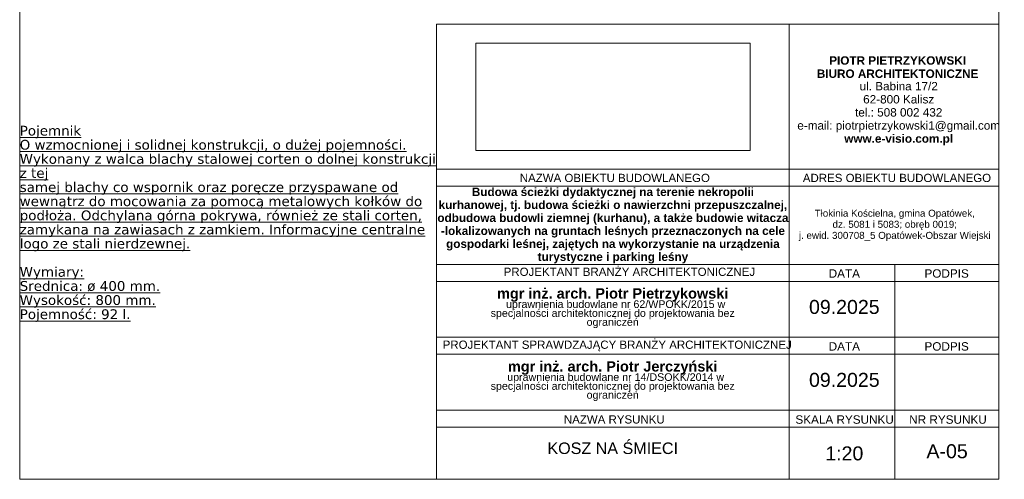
# Paper-space layout 'A-05 KOSZ NA ŚMIECI ' of a CAD drawing. Header units: millimetres. Extents: x 30 to 206, y -119 to 292.
# Tile 2 of 3: x 30 to 206, y 5 to 88. Entities that reach past the tile are written whole.
import ezdxf
from ezdxf.xclip import XClip

# ---------------------------------------------------------------- set-up
doc = ezdxf.new("R2010")
doc.units = ezdxf.units.MM
doc.header["$MEASUREMENT"] = 0
doc.header["$XCLIPFRAME"] = 0
doc.linetypes.add('Wipeout_Contour', pattern=[1000, 0, -1000])
for name, color, linetype, lineweight in [('0_Nr_pióra__1', 7, 'Continuous', 13), ('Annotation - Text_Nr_pióra__1', 7, 'Continuous', 13), ('logo_1_0_Nr_pióra__1', 1, 'Continuous', 18), ('Opisy - Teksty_Nr_pióra__1', 7, 'Continuous', 13)]:
    doc.layers.add(name, color=color, linetype=linetype, lineweight=lineweight)
doc.layers.add('logo_1_0', color=7, linetype='Continuous')
doc.styles.add('STYL_AUTOMATYCZNY_1', font='arial.ttf')
doc.styles.add('STYL_AUTOMATYCZNY_2', font='arial.ttf')
doc.styles.add('STYL_AUTOMATYCZNY_3', font='arial.ttf')
doc.styles.add('STYL_AUTOMATYCZNY_4', font='arial.ttf')
doc.styles.add('STYL_AUTOMATYCZNY_5', font='txt')
picture_1 = doc.add_image_def('image1.png', size_in_pixel=(459, 180))

# ---------------------------------------------------------------- blocks, each defined once
blk = doc.blocks.new('Rysunek_1_1', base_point=(111.4910754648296, 64.09218490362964))
at = {"color": 254, "linetype": 'Wipeout_Contour', "lineweight": 0, "ltscale": 621.3285456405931}
blk.add_wipeout([(111.49107546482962, 64.09218490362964), (160.53282822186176, 64.09218490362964), (160.53282822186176, 83.32424480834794), (111.49107546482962, 83.32424480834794)], dxfattribs=at).dxf.layer = 'logo_1_0'
at = {"layer": 'logo_1_0_Nr_pióra__1', "color": 1, "lineweight": 18}
image = blk.add_image(picture_1, insert=(111.4910754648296, 64.09218490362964), size_in_units=(49.04175275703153, 19.23205990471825), dxfattribs=at)
image.set_boundary_path([(-0.5, -0.5), (458.5, 179.5)])

psp = doc.layouts.new('A-05 KOSZ NA ŚMIECI ')

# ---------------------------------------------------------------- linework, layer by layer
at = {"layer": '0_Nr_pióra__1', "color": 7, "linetype": 'Continuous', "lineweight": 13}
for p, q in [((104.5119518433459, 5.290829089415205), (104.5119518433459, 86.70125897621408)), ((167.5119518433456, 86.70125897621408), (167.5119518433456, 17.64981506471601)), ((104.5119518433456, 5.290829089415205), (104.5119518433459, 72.88904250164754)), ((186.3779879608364, 43.73541628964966), (186.3779879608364, 30.69261567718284)), ((186.3779879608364, 30.69261567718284), (186.3779879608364, 17.64981506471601)), ((167.5119518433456, 17.64981506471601), (167.5119518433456, 5.290829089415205)), ((186.3779879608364, 17.64981506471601), (186.3779879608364, 5.290829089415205))]:
    psp.add_line(p, q, dxfattribs=at)
at = {"layer": 'Annotation - Text_Nr_pióra__1', "color": 7, "linetype": 'Continuous', "lineweight": 13}
for p, q in [((205, 86.70125897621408), (104.5119518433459, 86.70125897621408)), ((104.5119518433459, 86.70125897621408), (205, 86.70125897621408)), ((205, 60.77821690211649), (104.5119518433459, 60.77821690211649)), ((104.5119518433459, 57.73541628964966), (205, 57.73541628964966)), ((205, 43.73541628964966), (104.5119518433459, 43.73541628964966)), ((104.5119518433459, 40.69261567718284), (205, 40.69261567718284)), ((205, 30.69261567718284), (104.5119518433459, 30.69261567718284)), ((104.5119518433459, 27.64981506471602), (205, 27.64981506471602)), ((205, 17.64981506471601), (104.5119518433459, 17.64981506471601)), ((205, 17.64981506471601), (104.5119518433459, 17.64981506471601)), ((205, 17.64981506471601), (104.5119518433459, 17.64981506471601)), ((205, 17.64981506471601), (104.5119518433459, 17.64981506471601)), ((205, 17.64981506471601), (104.5119518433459, 17.64981506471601)), ((104.5119518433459, 14.6070144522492), (205, 14.60701445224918))]:
    psp.add_line(p, q, dxfattribs=at)

# ---------------------------------------------------------------- block references
at = {"color": 151, "linetype": 'Continuous', "lineweight": 13, "true_color": 0x80c2ff}
ref = psp.add_blockref('Rysunek_1_1', (111.4910754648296, 64.09218490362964), dxfattribs=at)
XClip(ref).set_block_clipping_path([(111.4910754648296, 64.09218490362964), (160.5328282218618, 83.32424480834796)])

# ---------------------------------------------------------------- texts
at = {"layer": '0_Nr_pióra__1', "color": 7, "linetype": 'Continuous', "lineweight": 13, "char_height": 1.855879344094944, "width": 49.97990065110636, "attachment_point": 5, "style": 'STYL_AUTOMATYCZNY_2'}
for s, insert, line_spacing_factor in [('\\A1;{\\pqc;\\pt37.1169,39.4489;\\fArial|b1|i0|c238|p0;\\W1.000000;mgr inż. arch. Piotr Pietrzykowski\\P\\pqc;\\pt37.1169,39.4489;\\fArial|b0|i0|c238|p0;\\H0.734686x;\\W1.000000;  uprawnienia budowlane nr 62/WPOKK/2015 w specjalności architektonicznej do projektowania bez ograniczeń}', (135.9719637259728, 35.90853851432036), 0.7030089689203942), ('\\A1;{\\pqc;\\pt37.1169,39.4489;\\fArial|b1|i0|c238|p0;\\W1.000000;mgr inż. arch. Piotr \\fArial|b1|i0|c238|p0;\\W1.000000;Jerczyński\\P\\pqc;\\pt37.1169,39.4489;\\fArial|b0|i0|c238|p0;\\H0.734686x;\\W1.000000;  uprawnienia budowlane nr \\fArial|b0|i0|c238|p0;\\W1.000000;14\\fArial|b0|i0|c238|p0;\\W1.000000;/\\fArial|b0|i0|c238|p0;\\W1.000000;DS\\fArial|b0|i0|c238|p0;\\W1.000000;OKK/201\\fArial|b0|i0|c238|p0;\\W1.000000;4\\fArial|b0|i0|c238|p0;\\W1.000000; w specjalności architektonicznej do projektowania bez ograniczeń}', (135.9719637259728, 22.86573146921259), 0.6992110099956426)]:
    psp.add_mtext(s, dxfattribs=dict(at, insert=insert, line_spacing_factor=line_spacing_factor))
at = {"layer": '0_Nr_pióra__1', "color": 7, "linetype": 'Continuous', "lineweight": 13, "char_height": 2.5, "attachment_point": 5, "style": 'STYL_AUTOMATYCZNY_1'}
for insert in [(177.3644724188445, 36.10863602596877), (177.3644724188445, 23.06583541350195)]:
    psp.add_mtext('\\A1;{\\pqc;\\fArial|b0|i0|c238|p0;\\W1.000000;0\\fArial|b0|i0|c238|p0;\\W1.000000;9\\fArial|b0|i0|c238|p0;\\W1.000000;.2025}', dxfattribs=dict(at, insert=insert))
at = {"layer": 'Annotation - Text_Nr_pióra__1', "color": 7, "linetype": 'Continuous', "lineweight": 13}
for s, insert, char_height, attachment_point, line_spacing_factor, style in [('\\A1;{\\pqc;\\fArial|b1|i0|c238|p0;\\W1.000000;PIOTR PIETRZYKOWSKI \\P\\pqc;\\fArial|b1|i0|c238|p0;\\W1.000000;BIURO ARCHITEKTONICZNE}', (186.8874471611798, 80.95498364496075), 1.5, 2, 0.9434534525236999, 'STYL_AUTOMATYCZNY_3'), ('\\A1;{\\pqc;\\fArial|b0|i0|c238|p0;\\W1.000000;ul. Babina 17/2\\P\\pqc;\\fArial|b0|i0|c238|p0;\\W1.000000;62-800 Kalisz\\P\\pqc;\\fArial|b0|i0|c238|p0;\\W1.000000;tel.: 508 002 432\\P\\pqc;\\fArial|b0|i0|c238|p0;\\W1.000000;e-mail: piotrpietrzykowski1@gmail.com\\P\\pqc;\\fArial|b1|i0|c238|p0;\\W1.000000;www.e-visio.\\fArial|b1|i0|c238|p0;\\W1.000000;com.\\fArial|b1|i0|c238|p0;\\W1.000000;pl}', (187.0821571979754, 65.04233476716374), 1.5, 8, 0.9364707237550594, 'STYL_AUTOMATYCZNY_4'), ('\\A1;{\\pqc;\\fArial|b0|i0|c238|p0;\\W1.000000;Tłokinia Kościelna, gmina Opatówek,\\P\\pqc;\\fArial|b0|i0|c238|p0;\\W1.000000;dz. 5081 i 5083; obręb 0019;\\P\\pqc;\\fArial|b0|i0|c238|p0;\\W1.000000;j. ewid. 300708_5\\fArial|b0|i0|c238|p0;\\W1.000000; Opatówek-Obszar Wiejski}', (186.3779879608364, 50.71758477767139), 1.25, 5, 0.9496395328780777, 'STYL_AUTOMATYCZNY_1')]:
    psp.add_mtext(s, dxfattribs=dict(at, insert=insert, char_height=char_height, attachment_point=attachment_point, line_spacing_factor=line_spacing_factor, style=style))
for s, insert, char_height, width, attachment_point, line_spacing_factor, style in [('\\A1;{\\pql;\\fDejaVuSans|b0|i0|c0|p0;\\L\\W1.000000;\\LPojemnik\\P\\pql;\\fDejaVuSans|b0|i0|c0|p0;\\W1.000000;O wzmocnionej i solidnej konstrukcji, o dużej pojemności. Wykonany z walca blachy stalowej corten o dolnej konstrukcji z tej\\P\\pql;\\fDejaVuSans|b0|i0|c0|p0;\\W1.000000;samej blachy co wspornik oraz poręcze przyspawane od wewnątrz do mocowania za pomocą metalowych kołków do podłoża. Odchylana górna pokrywa, również ze stali corten, zamykana na zawiasach z zamkiem. Informacyjne centralne logo ze stali nierdzewnej.\\P\\pql;\\fDejaVuSans|b0|i0|c0|p0;\\W1.000000;\\P\\pql;\\fDejaVuSans|b0|i0|c0|p0;\\L\\W1.000000;\\LWymiary:\\P\\pql;\\fDejaVuSans|b0|i0|c0|p0;\\W1.000000;Średnica: ø 400 mm.\\P\\pql;\\fDejaVuSans|b0|i0|c0|p0;\\W1.000000;Wysokość: 800 mm.\\P\\pql;\\fDejaVuSans|b0|i0|c0|p0;\\W1.000000;Pojemność: 92 l.}', (30.00000000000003, 50.9935726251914), 1.751526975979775, 74.51195184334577, 4, 0.864953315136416, 'STYL_AUTOMATYCZNY_5'), ('\\A1;{\\pqc;\\fArial|b1|i0|c238|p0;\\W1.000000;Budowa ścieżki dydaktycznej na terenie nekropolii kurhanowej, tj. budowa ścieżki o nawierzchni przepuszczalnej, odbudowa budowli ziemnej (kurhanu), a także budowie witacza \\P\\pqc;\\fArial|b1|i0|c238|p0;\\W1.000000;-lokalizowanych na gruntach leśnych przeznaczonych na cele gospodarki leśnej, zajętych na wykorzystanie na urządzenia turystyczne i parking leśny}', (136.0119518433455, 50.67615893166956), 1.5, 62.99999999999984, 5, 0.9282227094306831, 'STYL_AUTOMATYCZNY_2')]:
    psp.add_mtext(s, dxfattribs=dict(at, insert=insert, char_height=char_height, width=width, attachment_point=attachment_point, line_spacing_factor=line_spacing_factor, style=style))
at = {"layer": 'Annotation - Text_Nr_pióra__1', "color": 7, "linetype": 'Continuous', "lineweight": 13, "attachment_point": 1, "style": 'STYL_AUTOMATYCZNY_1'}
for s, insert, char_height in [('\\A1;{\\pql;\\fArial|b0|i0|c238|p0;\\W1.000000;NAZWA OBIEKTU BUDOWLANEGO}', (119.367154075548, 59.93609230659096), 1.46937267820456), ('\\A1;{\\pql;\\fArial|b0|i0|c238|p0;\\W1.000000;ADRES OBIEKTU BUDOWLANEGO}', (169.9515948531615, 59.93609230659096), 1.46937267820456), ('\\A1;{\\pql;\\fArial|b0|i0|c238|p0;\\W1.000000;PROJEKTANT BR\\fArial|b0|i0|c238|p0;\\W1.000000;ANŻY\\fArial|b0|i0|c238|p0;\\W1.000000; ARCHITEKTONICZNEJ}', (116.4896414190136, 43.14814911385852), 1.469372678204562), ('\\A1;{\\pql;\\fArial|b0|i0|c238|p0;\\W1.000000;DATA}', (174.5709029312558, 42.85908147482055), 1.5), ('\\A1;{\\pql;\\fArial|b0|i0|c238|p0;\\W1.000000;PODPIS}', (191.6908746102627, 42.85908147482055), 1.5), ('\\A1;{\\pql;\\fArial|b0|i0|c238|p0;\\W1.000000;PROJEKTANT SPRAWDZAJĄCY BRANŻY ARCHITEKTONICZNEJ}', (105.5908315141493, 30.10534850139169), 1.469372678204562), ('\\A1;{\\pql;\\fArial|b0|i0|c238|p0;\\W1.000000;DATA}', (174.5709029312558, 29.81628086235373), 1.5), ('\\A1;{\\pql;\\fArial|b0|i0|c238|p0;\\W1.000000;PODPIS}', (191.6908746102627, 29.81628086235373), 1.5), ('\\A1;{\\pql;\\fArial|b0|i0|c238|p0;\\W1.000000;NAZWA RYSUNKU}', (127.2463562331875, 16.74039306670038), 1.469372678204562), ('\\A1;{\\pql;\\fArial|b0|i0|c238|p0;\\W1.000000;SKALA RYSUNKU}', (168.6257293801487, 16.7333925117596), 1.5), ('\\A1;{\\pql;\\fArial|b0|i0|c238|p0;\\W1.000000;NR RYSUNKU}', (188.9639612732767, 16.7333925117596), 1.5)]:
    psp.add_mtext(s, dxfattribs=dict(at, insert=insert, char_height=char_height))
at = {"layer": 'Opisy - Teksty_Nr_pióra__1', "color": 7, "linetype": 'Continuous', "lineweight": 13, "attachment_point": 2, "style": 'STYL_AUTOMATYCZNY_4'}
for s, insert, char_height in [('\\A1;{\\pqc;\\fArial|b0|i0|c238|p0;\\W1.000000;KOSZ NA ŚMIECI }', (135.9719637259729, 11.87781376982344), 2.05955748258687), ('\\A1;{\\pqc;\\fArial|b0|i0|c238|p0;\\W1.000000;1:20}', (177.3644724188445, 11.18369189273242), 2.499999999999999), ('\\A1;{\\pqc;\\fArial|b0|i0|c238|p0;\\W1.000000;A-0\\fArial|b0|i0|c238|p0;\\W1.000000;5}', (195.7319806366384, 11.56606957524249), 2.5)]:
    psp.add_mtext(s, dxfattribs=dict(at, insert=insert, char_height=char_height))

# ---------------------------------------------------------------- next in the draw order: linework, layer by layer
at = {"layer": 'Opisy - Teksty_Nr_pióra__1', "color": 7, "linetype": 'Continuous', "lineweight": 13, "flags": 128}
psp.add_lwpolyline([(30.00000000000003, 291.7659857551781), (30.00000000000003, 5.290829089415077), (204.9999999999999, 5.29082908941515), (204.9999999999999, 291.7659857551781)], close=True, dxfattribs=at)

doc.saveas('drawing.dxf')
